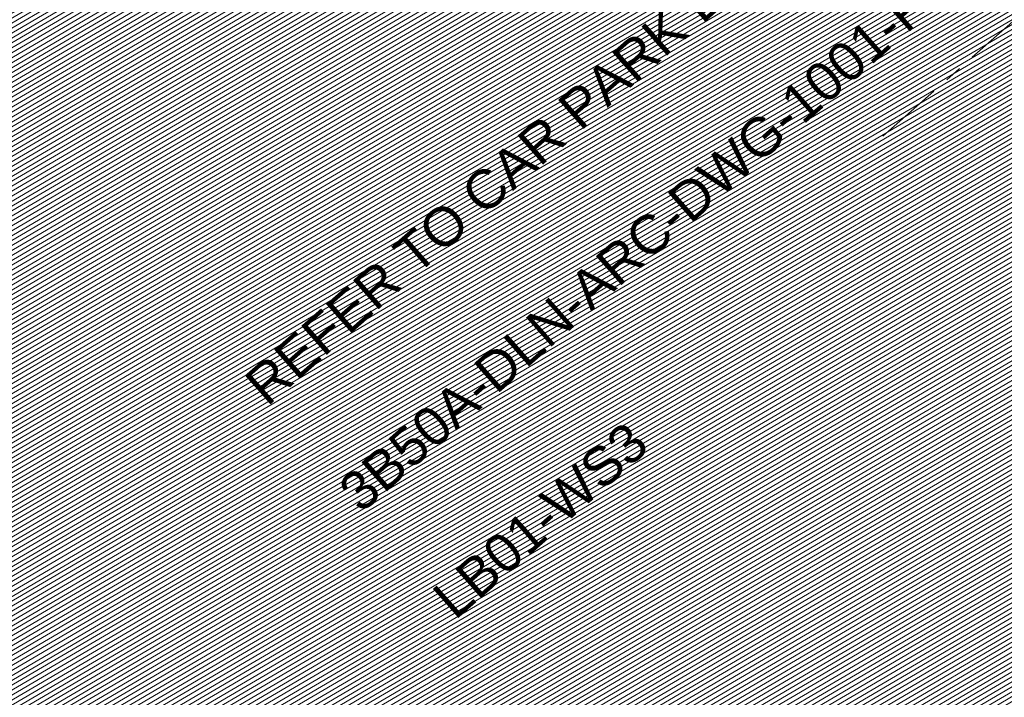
# Model space of a CAD drawing. Header units: millimetres. Extents: x 834119330 to 835277377, y 817781205 to 818243057.
# Tile 4 of 60: x 834330302 to 834348632, y 817987313 to 817999935. Entities that reach past the tile are written whole.
import ezdxf

# ---------------------------------------------------------------- set-up
doc = ezdxf.new("R2010")
doc.units = ezdxf.units.MM
doc.header["$LTSCALE"] = 100
doc.linetypes.add('DASHDOT', pattern=[25.400000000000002, 12.7, -6.350000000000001, 0, -6.350000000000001])
doc.linetypes.add('Grid Line', pattern=[22.224999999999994, 12.7, -3.174999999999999, 3.174999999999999, -3.174999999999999])
for name, color, linetype, lineweight in [('A-WALL', 7, 'Continuous', 13), ('DLN020__', 6, 'DASHDOT', 0), ('DLN040__', 3, 'Continuous', 0), ('HATCH', 8, 'Continuous', 0), ('SITE BOUNDARY', 4, 'Continuous', 0)]:
    doc.layers.add(name, color=color, linetype=linetype, lineweight=lineweight)
doc.styles.get("Standard").update_dxf_attribs({"font": 'swiss.ttf'})

# ---------------------------------------------------------------- blocks, each defined once
blk = doc.blocks.new('Grid Line')
at = {"layer": 'DLN020__', "linetype": 'Grid Line'}
blk.add_line((-9985.196259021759, -29640.36084234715), (30672.18452167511, -29640.36084198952), dxfattribs=at)

msp = doc.modelspace()

# ---------------------------------------------------------------- hatches: boundary and pattern name
at = {"layer": 'A-WALL', "linetype": 'ByBlock'}
h = msp.add_hatch(dxfattribs=at)
h.set_pattern_fill('EARTH', color=1, scale=70, angle=45)
h.set_pattern_definition([(86.35019583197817, (834259067.9725451, 817913852.1457578), (-415.3024591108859, 471.894445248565), [444.5, -444.5]), (86.35019583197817, (834258901.6231256, 817913862.7567552), (-415.3024591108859, 471.894445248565), [444.5, -444.5]), (86.35019583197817, (834258735.273706, 817913873.3677526), (-415.3024591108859, 471.894445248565), [444.5, -444.5]), (176.3501958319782, (834258683.3608986, 817913932.3545582), (-471.894445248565, -415.3024591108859), [444.5, -444.5]), (176.3501958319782, (834258693.971896, 817914098.7039778), (-471.894445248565, -415.3024591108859), [444.5, -444.5]), (176.3501958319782, (834258704.5828934, 817914265.0533974), (-471.894445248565, -415.3024591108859), [444.5, -444.5])])
edge = h.paths.add_edge_path()
edge.add_line((834340573.9401423, 818045816.0773555), (834336024.7552061, 818041812.5042552))
edge.add_arc((834369885.5844324, 818077441.152635), 49152.37879555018, 226.457295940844, 266.4338080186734)
edge.add_line((834366828.2272502, 818028383.9522631), (834367803.587914, 818014432.7823398))
edge.add_line((834367803.587914, 818014432.7823398), (834358038.4785458, 818005838.6039642))
edge.add_line((834358038.4785458, 818005838.6039642), (834354765.1474665, 818002958.0774515))
edge.add_line((834354765.1474665, 818002958.0774515), (834360515.2826159, 817996424.3076239))
edge.add_line((834360515.2826159, 817996424.3076239), (834377661.1468215, 818011513.7640897))
edge.add_line((834377661.1468215, 818011513.7640897), (834376055.3816576, 818034955.0898898))
edge.add_arc((834369649.7554828, 818077415.8717787), 42941.23944780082, 227.3820118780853, 278.57893987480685, ccw=False)
at = {"layer": 'HATCH', "linetype": 'Continuous', "ltscale": 0.2}
h = msp.add_hatch(dxfattribs=at)
h.set_pattern_fill('DGN_ANSI31', color=8, scale=25, angle=-3.989509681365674e-09, style=0, pattern_type=2)
h.set_pattern_definition([(210.4004282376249, (848684328.1114694, 1012279243.278203), (40.1669417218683, -68.46172228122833), [])])
edge = h.paths.add_edge_path()
edge.add_line((834304369.9178588, 818035393.6443388), (834304072.4974862, 818035435.5383407))
edge.add_line((834304072.4974862, 818035435.5383408), (834304030.6783289, 818034793.0587554))
edge.add_line((834304030.6783288, 818034793.0587552), (834293138.2195108, 818027176.0337894))
edge.add_line((834293138.219511, 818027176.0337896), (834292658.3654084, 818027311.5582625))
edge.add_line((834292658.3654082, 818027311.5582626), (834292163.2810185, 818025227.6233453))
edge.add_line((834292163.2810189, 818025227.6233451), (834293757.0619063, 818024607.0308394))
edge.add_line((834293757.0619061, 818024607.0308394), (834294865.416257, 818023967.6404809))
edge.add_line((834294865.4162569, 818023967.6404808), (834296156.8742536, 818022940.0095154))
edge.add_line((834296156.8742537, 818022940.0095155), (834297099.8026237, 818021932.7953873))
edge.add_line((834297099.802624, 818021932.7953875), (834302306.6759403, 818016010.1479838))
edge.add_line((834302306.6759399, 818016010.1479838), (834273579.5777344, 817990755.1875517))
edge.add_line((834273579.5777347, 817990755.1875517), (834331000.8571684, 817925420.6441158))
edge.add_line((834331000.8571682, 817925420.6441162), (834375196.1992714, 817964315.8563646))
edge.add_line((834375196.1992713, 817964315.856364), (834374066.3398589, 817980996.7087481))
edge.add_line((834374066.3398589, 817980996.7087486), (834339463.320393, 818020376.0648733))
edge.add_arc((834328000.4580307, 818007970.7398579), 16890.50923650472, 47.2612146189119, 51.69748437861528)
edge.add_arc((834333427.8441128, 818015250.8383305), 7817.591371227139, 49.84168101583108, 69.23079940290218)
edge.add_arc((834333018.9148502, 818015427.2859437), 7810.301242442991, 65.96509768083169, 78.45877159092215)
edge.add_arc((834332634.573532, 818013897.0774372), 9386.730902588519, 78.02894900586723, 87.71232055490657)
edge.add_arc((834332591.446601, 818014607.765378), 8678.62508919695, 87.24053358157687, 99.73591736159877)
edge.add_line((834331123.8280873, 818023161.3979008), (834329930.938777, 818024516.8389789))
edge.add_line((834329930.9387771, 818024516.838979), (834326628.6112168, 818028269.1049356))
edge.add_line((834326628.6112167, 818028269.1049349), (834325599.3427485, 818029438.6882662))
edge.add_line((834325599.3427488, 818029438.6882665), (834316188.4252017, 818021156.3755944))
edge.add_line((834316188.4252015, 818021156.3755944), (834313686.4693277, 818024016.5062827))
edge.add_line((834313686.4693277, 818024016.5062826), (834313235.7130369, 818023646.4322566))
edge.add_line((834313235.7130369, 818023646.4322565), (834312968.6615137, 818023950.198931))
edge.add_line((834312968.6615137, 818023950.1989312), (834311053.4426948, 818022266.4655045))
edge.add_line((834311053.4426948, 818022266.4655044), (834308435.7527834, 818025244.0443176))
edge.add_line((834308435.7527835, 818025244.0443177), (834306762.32726, 818027183.250326))
edge.add_arc((834311650.6868776, 818031401.6292493), 6456.839822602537, 206.9382270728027, 220.7923428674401, ccw=False)
edge.add_arc((834329611.0852094, 818040528.5316589), 26603.21060789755, 202.0649511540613, 206.9382270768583, ccw=False)
edge.add_arc((834312203.3948425, 818033472.4028819), 7819.796721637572, 183.3977739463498, 202.064951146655, ccw=False)
edge.add_arc((834329308.2511154, 818034487.9516938), 24954.77403411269, 177.9200887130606, 183.3977739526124, ccw=False)

# ---------------------------------------------------------------- block references
at = {"layer": 'SITE BOUNDARY', "color": 1, "rotation": 41.35019583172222}
msp.add_blockref('Grid Line', (834334280.8036567, 818026612.5922757, 2.213451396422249e-07), dxfattribs=at)

# ---------------------------------------------------------------- texts
at = {"layer": 'DLN040__', "color": 0, "insert": (834334432.4381208, 817993254.5876806, 0.08334291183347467), "char_height": 720.0000000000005, "width": 17892.07991129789, "attachment_point": 1, "rotation": 41.350195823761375, "line_spacing_factor": 2.206669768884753}
msp.add_mtext('REFER TO CAR PARK DRAWING: 3B50A-DLN-ARC-DWG-1001-P00-\\PLB01-WS3', dxfattribs=at)

doc.saveas('drawing.dxf')
